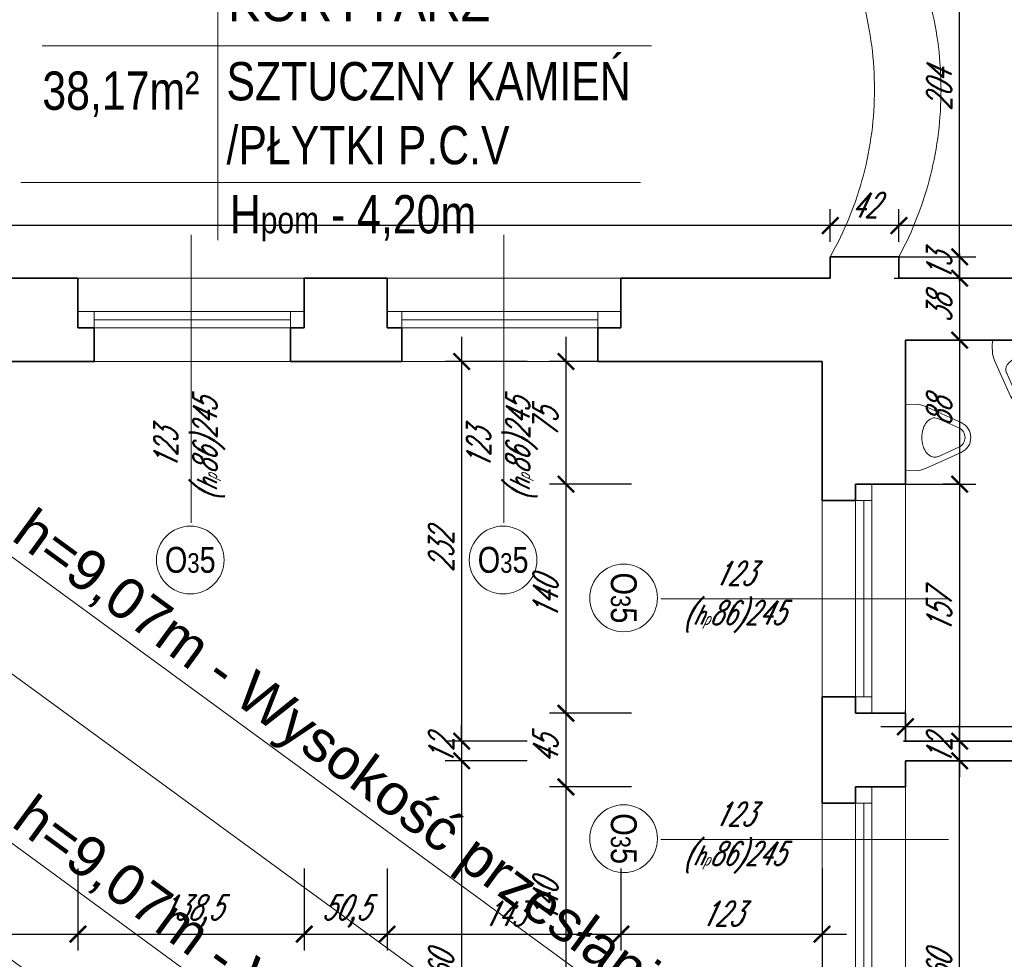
# Model space of a CAD drawing. Header units: millimetres. Extents: x 402 to 79005, y -7782 to 89952.
# Tile 131 of 256: x 26286 to 26888, y 23600 to 24175. Entities that reach past the tile are written whole.
import ezdxf

# ---------------------------------------------------------------- set-up
doc = ezdxf.new("R2010")
doc.units = ezdxf.units.MM
doc.header["$LTSCALE"] = 10
doc.linetypes.add('DASHED', pattern=[19.05, 12.7, -6.35])
doc.layers.get('0').update_dxf_attribs({"lineweight": 0})
doc.layers.get('Defpoints').update_dxf_attribs({"color": 253})
for name, color, linetype, lineweight in [('01 parter - ściany', 253, 'Continuous', 35), ('03-01_okna', 253, 'Continuous', 15), ('04-1_widok', 253, 'Continuous', 5), ('04-2_nad', 253, 'DASHED', 5), ('05-01_wymiary', 253, 'Continuous', 5), ('05-03_opis', 253, 'Continuous', 5), ('07_wyposażenie', 253, 'Continuous', 5), ('0_A_WYMIAROWANIE', 1, 'Continuous', 5)]:
    doc.layers.add(name, color=color, linetype=linetype, lineweight=lineweight)
doc.styles.add('ariel', font='ARIAL.TTF', dxfattribs={"width": 0.8})
doc.styles.add('ariel_wym', font='simplex.shx', dxfattribs={"width": 0.65, "oblique": 25})
doc.styles.get("Standard").update_dxf_attribs({"font": 'arial.ttf'})
doc.dimstyles.new('ariel 50', dxfattribs={"dimtxt": 15, "dimasz": 10, "dimexe": 10, "dimexo": 0, "dimgap": 5, "dimtad": 1, "dimdec": 1, "dimrnd": 0.5, "dimtxsty": 'ariel_wym', "dimblk": 'ARCHTICK', "dimcen": 2.5, "dimdle": 15, "dimazin": 0, "dimtfac": 1, "dimtdec": 1, "dimtix": 1, "dimtmove": 0, "dimatfit": 3, "dimldrblk": 'DOT', "dimfxl": 0, "dimarcsym": 0})
doc.dimstyles.new('ariel 50 wnętrze', dxfattribs={"dimtxt": 15, "dimasz": 10, "dimexe": 10, "dimexo": 0, "dimgap": 5, "dimtad": 1, "dimdec": 1, "dimrnd": 0.5, "dimtxsty": 'ariel_wym', "dimblk": 'ARCHTICK', "dimcen": 2.5, "dimdle": 15, "dimazin": 0, "dimtfac": 1, "dimtdec": 1, "dimtix": 1, "dimtmove": 0, "dimatfit": 3, "dimldrblk": 'DOT', "dimfxl": 0, "dimarcsym": 0})
doc.dimstyles.new('ISO-25', dxfattribs={"dimtxt": 2.5, "dimasz": 2.5, "dimexe": 1.25, "dimexo": 0.625, "dimtad": 1, "dimtxsty": 'Standard', "dimcen": 2.5, "dimadec": 0, "dimazin": 0, "dimtfac": 1, "dimtmove": 0, "dimatfit": 3, "dimfxl": 0, "dimarcsym": 0})

# ---------------------------------------------------------------- blocks, each defined once
blk = doc.blocks.new('_ArchTick')
at = {"color": 0, "linetype": 'ByBlock', "const_width": 0.15}
blk.add_lwpolyline([(-0.5, -0.5), (0.5, 0.5)], dxfattribs=at)
blk = doc.blocks.new('*D2078')
at = {"layer": '05-01_wymiary', "color": 0, "lineweight": -2}
for p, q in [((26620.43, 23980.69), (26620.43, 23875.69)), ((26660.43, 23965.69), (26610.43, 23965.69)), ((26660.43, 23890.69), (26610.43, 23890.69))]:
    blk.add_line(p, q, dxfattribs=at)
at = {"layer": 'Defpoints', "color": 0}
for p in [(26777, 23965.69), (26620.43, 23890.69), (26828, 23890.69)]:
    blk.add_point(p, dxfattribs=at)
at = {"layer": '05-01_wymiary', "color": 0, "lineweight": -2, "xscale": 10, "yscale": 10, "zscale": 10}
for p, rotation in [((26620.43, 23965.69), 90), ((26620.43, 23890.69), 270)]:
    blk.add_blockref('_ArchTick', p, dxfattribs=dict(at, rotation=rotation))
at = {"layer": '05-01_wymiary', "color": 0, "insert": (26607.93, 23928.19), "char_height": 15, "attachment_point": 5, "rotation": 90, "style": 'ariel_wym'}
blk.add_mtext('75', dxfattribs=at)
blk = doc.blocks.new('_Dot')
at = {"color": 0, "linetype": 'ByBlock', "lineweight": -2}
blk.add_line((-0.5, 0), (-1, 0), dxfattribs=at)
at = {"color": 0, "linetype": 'ByBlock', "const_width": 0.5}
blk.add_lwpolyline([(-0.25, 0, 1), (0.25, 0, 1)], format="xyb", close=True, dxfattribs=at)
blk = doc.blocks.new('*D2079')
at = {"layer": '05-01_wymiary', "color": 0, "lineweight": -2}
for p, q in [((26620.43, 23905.69), (26620.43, 23735.69)), ((26660.43, 23890.69), (26610.43, 23890.69)), ((26660.43, 23750.69), (26610.43, 23750.69))]:
    blk.add_line(p, q, dxfattribs=at)
at = {"layer": 'Defpoints', "color": 0}
for p in [(26828, 23890.69), (26620.43, 23750.69), (26828, 23750.69)]:
    blk.add_point(p, dxfattribs=at)
at = {"layer": '05-01_wymiary', "color": 0, "lineweight": -2, "xscale": 10, "yscale": 10, "zscale": 10}
for p, rotation in [((26620.43, 23890.69), 90), ((26620.43, 23750.69), 270)]:
    blk.add_blockref('_ArchTick', p, dxfattribs=dict(at, rotation=rotation))
at = {"layer": '05-01_wymiary', "color": 0, "insert": (26607.93, 23820.69), "char_height": 15, "attachment_point": 5, "rotation": 90, "style": 'ariel_wym'}
blk.add_mtext('140', dxfattribs=at)
blk = doc.blocks.new('*D2080')
at = {"layer": '05-01_wymiary', "color": 0, "lineweight": -2}
for p, q in [((26620.43, 23765.69), (26620.43, 23690.69)), ((26660.43, 23750.69), (26610.43, 23750.69)), ((26660.43, 23705.69), (26610.43, 23705.69))]:
    blk.add_line(p, q, dxfattribs=at)
at = {"layer": 'Defpoints', "color": 0}
for p in [(26828, 23750.69), (26620.43, 23705.69), (26828, 23705.69)]:
    blk.add_point(p, dxfattribs=at)
at = {"layer": '05-01_wymiary', "color": 0, "lineweight": -2, "xscale": 10, "yscale": 10, "zscale": 10}
for p, rotation in [((26620.43, 23750.69), 90), ((26620.43, 23705.69), 270)]:
    blk.add_blockref('_ArchTick', p, dxfattribs=dict(at, rotation=rotation))
at = {"layer": '05-01_wymiary', "color": 0, "insert": (26607.93, 23728.19), "char_height": 15, "attachment_point": 5, "rotation": 90, "style": 'ariel_wym'}
blk.add_mtext('45', dxfattribs=at)
blk = doc.blocks.new('*D2081')
at = {"layer": '05-01_wymiary', "color": 0, "lineweight": -2}
for p, q in [((26620.43, 23720.69), (26620.43, 23550.69)), ((26660.43, 23705.69), (26610.43, 23705.69)), ((26660.43, 23565.69), (26610.43, 23565.69))]:
    blk.add_line(p, q, dxfattribs=at)
at = {"layer": 'Defpoints', "color": 0}
for p in [(26828, 23705.69), (26620.43, 23565.69), (26828, 23565.69)]:
    blk.add_point(p, dxfattribs=at)
at = {"layer": '05-01_wymiary', "color": 0, "lineweight": -2, "xscale": 10, "yscale": 10, "zscale": 10}
for p, rotation in [((26620.43, 23705.69), 90), ((26620.43, 23565.69), 270)]:
    blk.add_blockref('_ArchTick', p, dxfattribs=dict(at, rotation=rotation))
at = {"layer": '05-01_wymiary', "color": 0, "insert": (26607.93, 23635.69), "char_height": 15, "attachment_point": 5, "rotation": 90, "style": 'ariel_wym'}
blk.add_mtext('140', dxfattribs=at)
blk = doc.blocks.new('*D2086')
at = {"layer": '05-01_wymiary', "color": 0, "lineweight": -2}
for p, q in [((26556.63, 23980.69), (26556.63, 23718.69)), ((26596.63, 23965.69), (26546.63, 23965.69)), ((26596.63, 23733.69), (26546.63, 23733.69))]:
    blk.add_line(p, q, dxfattribs=at)
at = {"layer": 'Defpoints', "color": 0}
for p in [(26777, 23965.69), (26556.63, 23733.69), (26828, 23733.69)]:
    blk.add_point(p, dxfattribs=at)
at = {"layer": '05-01_wymiary', "color": 0, "lineweight": -2, "xscale": 10, "yscale": 10, "zscale": 10}
for p, rotation in [((26556.63, 23965.69), 90), ((26556.63, 23733.69), 270)]:
    blk.add_blockref('_ArchTick', p, dxfattribs=dict(at, rotation=rotation))
at = {"layer": '05-01_wymiary', "color": 0, "insert": (26544.13, 23849.69), "char_height": 15, "attachment_point": 5, "rotation": 90, "style": 'ariel_wym'}
blk.add_mtext('232', dxfattribs=at)
blk = doc.blocks.new('*D2087')
at = {"layer": '05-01_wymiary', "color": 0, "lineweight": -2}
for p, q in [((26556.63, 23733.69), (26556.63, 23743.69)), ((26596.63, 23733.69), (26546.63, 23733.69)), ((26556.63, 23733.69), (26556.63, 23721.69)), ((26596.63, 23721.69), (26546.63, 23721.69)), ((26556.63, 23721.69), (26556.63, 23711.69))]:
    blk.add_line(p, q, dxfattribs=at)
at = {"layer": 'Defpoints', "color": 0}
for p in [(26828, 23733.69), (26556.63, 23721.69), (26828, 23721.69)]:
    blk.add_point(p, dxfattribs=at)
at = {"layer": '05-01_wymiary', "color": 0, "lineweight": -2, "xscale": 10, "yscale": 10, "zscale": 10}
for p, rotation in [((26556.63, 23733.69), 270), ((26556.63, 23721.69), 90)]:
    blk.add_blockref('_ArchTick', p, dxfattribs=dict(at, rotation=rotation))
at = {"layer": '05-01_wymiary', "color": 0, "insert": (26544.13, 23727.69), "char_height": 15, "attachment_point": 5, "rotation": 90, "style": 'ariel_wym'}
blk.add_mtext('12', dxfattribs=at)
blk = doc.blocks.new('*D2088')
at = {"layer": '05-01_wymiary', "color": 0, "lineweight": -2}
for p, q in [((26556.63, 23736.69), (26556.63, 23446.69)), ((26596.63, 23721.69), (26546.63, 23721.69)), ((26596.63, 23461.69), (26546.63, 23461.69))]:
    blk.add_line(p, q, dxfattribs=at)
at = {"layer": 'Defpoints', "color": 0}
for p in [(26828, 23721.69), (26556.63, 23461.69), (26828, 23461.69)]:
    blk.add_point(p, dxfattribs=at)
at = {"layer": '05-01_wymiary', "color": 0, "lineweight": -2, "xscale": 10, "yscale": 10, "zscale": 10}
for p, rotation in [((26556.63, 23721.69), 90), ((26556.63, 23461.69), 270)]:
    blk.add_blockref('_ArchTick', p, dxfattribs=dict(at, rotation=rotation))
at = {"layer": '05-01_wymiary', "color": 0, "insert": (26544.13, 23591.69), "char_height": 15, "attachment_point": 5, "rotation": 90, "style": 'ariel_wym'}
blk.add_mtext('260', dxfattribs=at)
blk = doc.blocks.new('*D2165')
at = {"layer": '05-01_wymiary', "color": 0, "lineweight": -2}
for p, q in [((26117, 23655.74), (26117, 23605.74)), ((26322, 23655.74), (26322, 23605.74)), ((26102, 23615.74), (26337, 23615.74))]:
    blk.add_line(p, q, dxfattribs=at)
at = {"layer": 'Defpoints', "color": 0}
for p in [(26117, 24016.69), (26322, 24016.69), (26322, 23615.74)]:
    blk.add_point(p, dxfattribs=at)
at = {"layer": '05-01_wymiary', "color": 0, "lineweight": -2, "xscale": 10, "yscale": 10, "zscale": 10, "rotation": 180}
blk.add_blockref('_ArchTick', (26117, 23615.74), dxfattribs=at)
at = {"layer": '05-01_wymiary', "color": 0, "lineweight": -2, "xscale": 10, "yscale": 10, "zscale": 10}
blk.add_blockref('_ArchTick', (26322, 23615.74), dxfattribs=at)
at = {"layer": '05-01_wymiary', "color": 0, "insert": (26219.5, 23628.24), "char_height": 15, "attachment_point": 5, "style": 'ariel_wym'}
blk.add_mtext('205', dxfattribs=at)
blk = doc.blocks.new('*D2166')
at = {"layer": '05-01_wymiary', "color": 0, "lineweight": -2}
for p, q in [((26322, 23655.74), (26322, 23605.74)), ((26460.4, 23655.74), (26460.4, 23605.74)), ((26307, 23615.74), (26475.4, 23615.74))]:
    blk.add_line(p, q, dxfattribs=at)
at = {"layer": 'Defpoints', "color": 0}
for p in [(26322, 24016.69), (26460.4, 24016.69), (26460.4, 23615.74)]:
    blk.add_point(p, dxfattribs=at)
at = {"layer": '05-01_wymiary', "color": 0, "lineweight": -2, "xscale": 10, "yscale": 10, "zscale": 10, "rotation": 180}
blk.add_blockref('_ArchTick', (26322, 23615.74), dxfattribs=at)
at = {"layer": '05-01_wymiary', "color": 0, "lineweight": -2, "xscale": 10, "yscale": 10, "zscale": 10}
blk.add_blockref('_ArchTick', (26460.4, 23615.74), dxfattribs=at)
at = {"layer": '05-01_wymiary', "color": 0, "insert": (26391.2, 23629.67), "char_height": 15, "attachment_point": 5, "style": 'ariel_wym'}
blk.add_mtext('138,5', dxfattribs=at)
blk = doc.blocks.new('*D2167')
at = {"layer": '05-01_wymiary', "color": 0, "lineweight": -2}
for p, q in [((26460.4, 23655.74), (26460.4, 23605.74)), ((26511, 23655.74), (26511, 23605.74)), ((26445.4, 23615.74), (26526, 23615.74))]:
    blk.add_line(p, q, dxfattribs=at)
at = {"layer": 'Defpoints', "color": 0}
for p in [(26460.4, 24016.69), (26511, 24016.69), (26511, 23615.74)]:
    blk.add_point(p, dxfattribs=at)
at = {"layer": '05-01_wymiary', "color": 0, "lineweight": -2, "xscale": 10, "yscale": 10, "zscale": 10, "rotation": 180}
blk.add_blockref('_ArchTick', (26460.4, 23615.74), dxfattribs=at)
at = {"layer": '05-01_wymiary', "color": 0, "lineweight": -2, "xscale": 10, "yscale": 10, "zscale": 10}
blk.add_blockref('_ArchTick', (26511, 23615.74), dxfattribs=at)
at = {"layer": '05-01_wymiary', "color": 0, "insert": (26485.7, 23629.67), "char_height": 15, "attachment_point": 5, "style": 'ariel_wym'}
blk.add_mtext('50,5', dxfattribs=at)
blk = doc.blocks.new('*D2168')
at = {"layer": '05-01_wymiary', "color": 0, "lineweight": -2}
for p, q in [((26511, 23655.74), (26511, 23605.74)), ((26654, 23655.74), (26654, 23605.74)), ((26496, 23615.74), (26669, 23615.74))]:
    blk.add_line(p, q, dxfattribs=at)
at = {"layer": 'Defpoints', "color": 0}
for p in [(26511, 24016.69), (26654, 24016.69), (26654, 23615.74)]:
    blk.add_point(p, dxfattribs=at)
at = {"layer": '05-01_wymiary', "color": 0, "lineweight": -2, "xscale": 10, "yscale": 10, "zscale": 10, "rotation": 180}
blk.add_blockref('_ArchTick', (26511, 23615.74), dxfattribs=at)
at = {"layer": '05-01_wymiary', "color": 0, "lineweight": -2, "xscale": 10, "yscale": 10, "zscale": 10}
blk.add_blockref('_ArchTick', (26654, 23615.74), dxfattribs=at)
at = {"layer": '05-01_wymiary', "color": 0, "insert": (26582.5, 23628.24), "char_height": 15, "attachment_point": 5, "style": 'ariel_wym'}
blk.add_mtext('143', dxfattribs=at)
blk = doc.blocks.new('*D2169')
at = {"layer": '05-01_wymiary', "color": 0, "lineweight": -2}
for p, q in [((26654, 23655.74), (26654, 23605.74)), ((26777, 23655.74), (26777, 23605.74)), ((26639, 23615.74), (26792, 23615.74))]:
    blk.add_line(p, q, dxfattribs=at)
at = {"layer": 'Defpoints', "color": 0}
for p in [(26654, 24016.69), (26777, 23965.69), (26777, 23615.74)]:
    blk.add_point(p, dxfattribs=at)
at = {"layer": '05-01_wymiary', "color": 0, "lineweight": -2, "xscale": 10, "yscale": 10, "zscale": 10, "rotation": 180}
blk.add_blockref('_ArchTick', (26654, 23615.74), dxfattribs=at)
at = {"layer": '05-01_wymiary', "color": 0, "lineweight": -2, "xscale": 10, "yscale": 10, "zscale": 10}
blk.add_blockref('_ArchTick', (26777, 23615.74), dxfattribs=at)
at = {"layer": '05-01_wymiary', "color": 0, "insert": (26715.5, 23628.24), "char_height": 15, "attachment_point": 5, "style": 'ariel_wym'}
blk.add_mtext('123', dxfattribs=at)
blk = doc.blocks.new('*D2197')
at = {"layer": '05-01_wymiary', "color": 0, "lineweight": -2}
for p, q in [((25732, 23605.74), (25732, 23555.74)), ((26777, 23605.74), (26777, 23555.74)), ((25717, 23565.74), (26792, 23565.74))]:
    blk.add_line(p, q, dxfattribs=at)
at = {"layer": 'Defpoints', "color": 0}
for p in [(25732, 24016.69), (26777, 23965.69), (26777, 23565.74)]:
    blk.add_point(p, dxfattribs=at)
at = {"layer": '05-01_wymiary', "color": 0, "lineweight": -2, "xscale": 10, "yscale": 10, "zscale": 10, "rotation": 180}
blk.add_blockref('_ArchTick', (25732, 23565.74), dxfattribs=at)
at = {"layer": '05-01_wymiary', "color": 0, "lineweight": -2, "xscale": 10, "yscale": 10, "zscale": 10}
blk.add_blockref('_ArchTick', (26777, 23565.74), dxfattribs=at)
at = {"layer": '05-01_wymiary', "color": 0, "insert": (26254.5, 23578.24), "char_height": 15, "attachment_point": 5, "style": 'ariel_wym'}
blk.add_mtext('1045', dxfattribs=at)
blk = doc.blocks.new('*D2198')
at = {"layer": '05-01_wymiary', "color": 0, "lineweight": -2}
for p, q in [((22962.45, 23555.74), (22962.45, 23505.74)), ((26777, 23555.74), (26777, 23505.74)), ((22947.45, 23515.74), (26792, 23515.74))]:
    blk.add_line(p, q, dxfattribs=at)
at = {"layer": 'Defpoints', "color": 0}
for p in [(22962.45, 23965.69), (26777, 23965.69), (26777, 23515.74)]:
    blk.add_point(p, dxfattribs=at)
at = {"layer": '05-01_wymiary', "color": 0, "lineweight": -2, "xscale": 10, "yscale": 10, "zscale": 10, "rotation": 180}
blk.add_blockref('_ArchTick', (22962.45, 23515.74), dxfattribs=at)
at = {"layer": '05-01_wymiary', "color": 0, "lineweight": -2, "xscale": 10, "yscale": 10, "zscale": 10}
blk.add_blockref('_ArchTick', (26777, 23515.74), dxfattribs=at)
at = {"layer": '05-01_wymiary', "color": 0, "insert": (24869.72, 23529.67), "char_height": 15, "attachment_point": 5, "style": 'ariel_wym'}
blk.add_mtext('3814,5', dxfattribs=at)
blk = doc.blocks.new('*D2263')
at = {"layer": '05-01_wymiary', "color": 0, "lineweight": -2}
for p, q in [((26861.15, 24029.69), (26861.15, 24039.69)), ((26821.15, 24029.69), (26871.15, 24029.69)), ((26861.15, 24016.69), (26861.15, 24029.69)), ((26821.15, 24016.69), (26871.15, 24016.69)), ((26861.15, 24016.69), (26861.15, 24006.69))]:
    blk.add_line(p, q, dxfattribs=at)
at = {"layer": 'Defpoints', "color": 0}
for p in [(26771.15, 24029.69), (26861.15, 24029.69), (26771.15, 24016.69)]:
    blk.add_point(p, dxfattribs=at)
at = {"layer": '05-01_wymiary', "color": 0, "lineweight": -2, "xscale": 10, "yscale": 10, "zscale": 10}
for p, rotation in [((26861.15, 24029.69), 270), ((26861.15, 24016.69), 90)]:
    blk.add_blockref('_ArchTick', p, dxfattribs=dict(at, rotation=rotation))
at = {"layer": '05-01_wymiary', "color": 0, "insert": (26848.65, 24023.19), "char_height": 15, "attachment_point": 5, "rotation": 90, "style": 'ariel_wym'}
blk.add_mtext('13', dxfattribs=at)
blk = doc.blocks.new('*D2264')
at = {"layer": '05-01_wymiary', "color": 0, "lineweight": -2}
for p, q in [((26861.15, 24014.69), (26861.15, 24248.69)), ((26821.15, 24233.69), (26871.15, 24233.69)), ((26821.15, 24029.69), (26871.15, 24029.69))]:
    blk.add_line(p, q, dxfattribs=at)
at = {"layer": 'Defpoints', "color": 0}
for p in [(26813.15, 24233.69), (26861.15, 24233.69), (26771.15, 24029.69)]:
    blk.add_point(p, dxfattribs=at)
at = {"layer": '05-01_wymiary', "color": 0, "lineweight": -2, "xscale": 10, "yscale": 10, "zscale": 10}
for p, rotation in [((26861.15, 24233.69), 90), ((26861.15, 24029.69), 270)]:
    blk.add_blockref('_ArchTick', p, dxfattribs=dict(at, rotation=rotation))
at = {"layer": '05-01_wymiary', "color": 0, "insert": (26848.65, 24131.69), "char_height": 15, "attachment_point": 5, "rotation": 90, "style": 'ariel_wym'}
blk.add_mtext('204', dxfattribs=at)
blk = doc.blocks.new('*D2268')
at = {"layer": '05-01_wymiary', "color": 0, "lineweight": -2}
for p, q in [((26861.15, 24031.69), (26861.15, 23963.69)), ((26821.15, 24016.69), (26871.15, 24016.69)), ((26828, 23978.69), (26871.15, 23978.69))]:
    blk.add_line(p, q, dxfattribs=at)
at = {"layer": 'Defpoints', "color": 0}
for p in [(26771.15, 24016.69), (26828, 23978.69), (26861.15, 23978.69)]:
    blk.add_point(p, dxfattribs=at)
at = {"layer": '05-01_wymiary', "color": 0, "lineweight": -2, "xscale": 10, "yscale": 10, "zscale": 10}
for p, rotation in [((26861.15, 24016.69), 90), ((26861.15, 23978.69), 270)]:
    blk.add_blockref('_ArchTick', p, dxfattribs=dict(at, rotation=rotation))
at = {"layer": '05-01_wymiary', "color": 0, "insert": (26848.65, 23997.69), "char_height": 15, "attachment_point": 5, "rotation": 90, "style": 'ariel_wym'}
blk.add_mtext('38', dxfattribs=at)
blk = doc.blocks.new('*D2269')
at = {"layer": '05-01_wymiary', "color": 0, "lineweight": -2}
for p, q in [((26861.15, 23993.69), (26861.15, 23875.69)), ((26828, 23978.69), (26871.15, 23978.69)), ((26821.15, 23890.69), (26871.15, 23890.69))]:
    blk.add_line(p, q, dxfattribs=at)
at = {"layer": 'Defpoints', "color": 0}
for p in [(26828, 23978.69), (26817.15, 23890.69), (26861.15, 23890.69)]:
    blk.add_point(p, dxfattribs=at)
at = {"layer": '05-01_wymiary', "color": 0, "lineweight": -2, "xscale": 10, "yscale": 10, "zscale": 10}
for p, rotation in [((26861.15, 23978.69), 90), ((26861.15, 23890.69), 270)]:
    blk.add_blockref('_ArchTick', p, dxfattribs=dict(at, rotation=rotation))
at = {"layer": '05-01_wymiary', "color": 0, "insert": (26848.65, 23934.69), "char_height": 15, "attachment_point": 5, "rotation": 90, "style": 'ariel_wym'}
blk.add_mtext('88', dxfattribs=at)
blk = doc.blocks.new('*D2299')
at = {"layer": '05-01_wymiary', "color": 0, "lineweight": -2}
for p, q in [((26824, 24038.78), (26824, 24058.78)), ((27428, 24038.78), (27428, 24058.78)), ((27443, 24048.78), (26809, 24048.78))]:
    blk.add_line(p, q, dxfattribs=at)
at = {"layer": 'Defpoints', "color": 0}
for p in [(26824, 24048.78), (26824, 24029.69), (27428, 24029.69)]:
    blk.add_point(p, dxfattribs=at)
at = {"layer": '05-01_wymiary', "color": 0, "lineweight": -2, "xscale": 10, "yscale": 10, "zscale": 10, "rotation": 180}
blk.add_blockref('_ArchTick', (26824, 24048.78), dxfattribs=at)
at = {"layer": '05-01_wymiary', "color": 0, "lineweight": -2, "xscale": 10, "yscale": 10, "zscale": 10}
blk.add_blockref('_ArchTick', (27428, 24048.78), dxfattribs=at)
at = {"layer": '05-01_wymiary', "color": 0, "insert": (27126, 24061.28), "char_height": 15, "attachment_point": 5, "style": 'ariel_wym'}
blk.add_mtext('604', dxfattribs=at)
blk = doc.blocks.new('*D2300')
at = {"layer": '05-01_wymiary', "color": 0, "lineweight": -2}
for p, q in [((26782, 24038.78), (26782, 24058.78)), ((26824, 24038.78), (26824, 24058.78)), ((26839, 24048.78), (26767, 24048.78))]:
    blk.add_line(p, q, dxfattribs=at)
at = {"layer": 'Defpoints', "color": 0}
for p in [(26782, 24048.78), (26782, 24029.69), (26824, 24029.69)]:
    blk.add_point(p, dxfattribs=at)
at = {"layer": '05-01_wymiary', "color": 0, "lineweight": -2, "xscale": 10, "yscale": 10, "zscale": 10, "rotation": 180}
blk.add_blockref('_ArchTick', (26782, 24048.78), dxfattribs=at)
at = {"layer": '05-01_wymiary', "color": 0, "lineweight": -2, "xscale": 10, "yscale": 10, "zscale": 10}
blk.add_blockref('_ArchTick', (26824, 24048.78), dxfattribs=at)
at = {"layer": '05-01_wymiary', "color": 0, "insert": (26803, 24061.28), "char_height": 15, "attachment_point": 5, "style": 'ariel_wym'}
blk.add_mtext('42', dxfattribs=at)
blk = doc.blocks.new('*D2301')
at = {"layer": '05-01_wymiary', "color": 0, "lineweight": -2}
for p, q in [((25732, 24038.78), (25732, 24058.78)), ((26782, 24038.78), (26782, 24058.78)), ((26797, 24048.78), (25717, 24048.78))]:
    blk.add_line(p, q, dxfattribs=at)
at = {"layer": 'Defpoints', "color": 0}
for p in [(25732, 24048.78), (26782, 24029.69), (25732, 24016.69)]:
    blk.add_point(p, dxfattribs=at)
at = {"layer": '05-01_wymiary', "color": 0, "lineweight": -2, "xscale": 10, "yscale": 10, "zscale": 10, "rotation": 180}
blk.add_blockref('_ArchTick', (25732, 24048.78), dxfattribs=at)
at = {"layer": '05-01_wymiary', "color": 0, "lineweight": -2, "xscale": 10, "yscale": 10, "zscale": 10}
blk.add_blockref('_ArchTick', (26782, 24048.78), dxfattribs=at)
at = {"layer": '05-01_wymiary', "color": 0, "insert": (26257, 24061.28), "char_height": 15, "attachment_point": 5, "style": 'ariel_wym'}
blk.add_mtext('1050', dxfattribs=at)
blk = doc.blocks.new('*D1848')
at = {"layer": '05-01_wymiary', "color": 0, "lineweight": -2}
for p, q in [((26828, 23733.69), (26828, 23752.44)), ((27428, 23733.69), (27428, 23752.44)), ((27443, 23742.44), (26813, 23742.44))]:
    blk.add_line(p, q, dxfattribs=at)
at = {"layer": 'Defpoints', "color": 0}
for p in [(26828, 23742.44), (26828, 23733.69), (27428, 23733.69)]:
    blk.add_point(p, dxfattribs=at)
at = {"layer": '05-01_wymiary', "color": 0, "lineweight": -2, "xscale": 10, "yscale": 10, "zscale": 10, "rotation": 180}
blk.add_blockref('_ArchTick', (26828, 23742.44), dxfattribs=at)
at = {"layer": '05-01_wymiary', "color": 0, "lineweight": -2, "xscale": 10, "yscale": 10, "zscale": 10}
blk.add_blockref('_ArchTick', (27428, 23742.44), dxfattribs=at)
at = {"layer": '05-01_wymiary', "color": 0, "insert": (27128, 23754.94), "char_height": 15, "attachment_point": 5, "style": 'ariel_wym'}
blk.add_mtext('600', dxfattribs=at)
blk = doc.blocks.new('*D2047')
at = {"layer": '05-01_wymiary', "color": 0, "lineweight": -2}
for p, q in [((26861.15, 23905.69), (26861.15, 23718.69)), ((26861.15, 23890.69), (26851.15, 23890.69)), ((26861.15, 23733.69), (26851.15, 23733.69))]:
    blk.add_line(p, q, dxfattribs=at)
at = {"layer": 'Defpoints', "color": 0}
for p in [(26861.15, 23890.69), (26861.15, 23733.69), (26861.15, 23733.69)]:
    blk.add_point(p, dxfattribs=at)
at = {"layer": '05-01_wymiary', "color": 0, "lineweight": -2, "xscale": 10, "yscale": 10, "zscale": 10}
for p, rotation in [((26861.15, 23890.69), 90), ((26861.15, 23733.69), 270)]:
    blk.add_blockref('_ArchTick', p, dxfattribs=dict(at, rotation=rotation))
at = {"layer": '05-01_wymiary', "color": 0, "insert": (26848.65, 23812.19), "char_height": 15, "attachment_point": 5, "rotation": 90, "style": 'ariel_wym'}
blk.add_mtext('157', dxfattribs=at)
blk = doc.blocks.new('*D2051')
at = {"layer": '05-01_wymiary', "color": 0, "lineweight": -2}
for p, q in [((26861.15, 23446.69), (26861.15, 23736.69)), ((26861.15, 23721.69), (26851.15, 23721.69)), ((26861.15, 23461.69), (26851.15, 23461.69))]:
    blk.add_line(p, q, dxfattribs=at)
at = {"layer": 'Defpoints', "color": 0}
for p in [(26861.15, 23721.69), (26861.15, 23721.69), (26861.15, 23461.69)]:
    blk.add_point(p, dxfattribs=at)
at = {"layer": '05-01_wymiary', "color": 0, "lineweight": -2, "xscale": 10, "yscale": 10, "zscale": 10}
for p, rotation in [((26861.15, 23721.69), 90), ((26861.15, 23461.69), 270)]:
    blk.add_blockref('_ArchTick', p, dxfattribs=dict(at, rotation=rotation))
at = {"layer": '05-01_wymiary', "color": 0, "insert": (26848.65, 23591.69), "char_height": 15, "attachment_point": 5, "rotation": 90, "style": 'ariel_wym'}
blk.add_mtext('260', dxfattribs=at)
blk = doc.blocks.new('*D2052')
at = {"layer": '05-01_wymiary', "color": 0, "lineweight": -2}
for p, q in [((26861.15, 23733.69), (26861.15, 23743.69)), ((26862, 23733.69), (26851.15, 23733.69)), ((26861.15, 23721.69), (26861.15, 23733.69)), ((26861.15, 23721.69), (26851.15, 23721.69)), ((26861.15, 23721.69), (26861.15, 23711.69))]:
    blk.add_line(p, q, dxfattribs=at)
at = {"layer": 'Defpoints', "color": 0}
for p in [(26861.15, 23733.69), (26862, 23733.69), (26861.15, 23721.69)]:
    blk.add_point(p, dxfattribs=at)
at = {"layer": '05-01_wymiary', "color": 0, "lineweight": -2, "xscale": 10, "yscale": 10, "zscale": 10}
for p, rotation in [((26861.15, 23733.69), 270), ((26861.15, 23721.69), 90)]:
    blk.add_blockref('_ArchTick', p, dxfattribs=dict(at, rotation=rotation))
at = {"layer": '05-01_wymiary', "color": 0, "insert": (26848.65, 23727.69), "char_height": 15, "attachment_point": 5, "rotation": 90, "style": 'ariel_wym'}
blk.add_mtext('12', dxfattribs=at)
blk = doc.blocks.new('pisuar')
at = {"layer": '07_wyposażenie', "ltscale": 2}
for p, q in [((-0.39, -2.71), (0, 0)), ((0, 0), (40, 0)), ((40.38, -3.12), (40, 0)), ((-0.23, -8.54), (-0.39, -2.71)), ((40.23, -8.54), (40.39, -2.71)), ((1.07, -12.37), (-0.23, -8.54)), ((40.23, -8.54), (38.93, -12.37)), ((38.93, -12.37), (40.23, -8.54)), ((10.89, -34.11), (1.07, -12.37)), ((38.93, -12.37), (29.11, -34.11)), ((14.12, -32.66), (8.28, -19.72)), ((31.72, -19.72), (25.88, -32.66))]:
    blk.add_line(p, q, dxfattribs=at)
for centre, radius, start, end in [((18.65, -23.04), 12.86, 105.43708, 123.69007), ((20, -27.94), 17.94, 90, 105.43708), ((20, -27.94), 17.94, 74.56292, 90), ((21.35, -23.04), 12.86, 56.30993, 74.56292), ((13.45, -18), 5.45, 148.14647, 180), ((13.45, -18), 5.45, 180, 203.60962), ((16.59, -19.95), 9.14, 123.69007, 148.14647), ((23.41, -19.95), 9.14, 31.85353, 56.30993), ((26.55, -18), 5.45, 0, 31.85353), ((26.55, -18), 5.45, 341.60638, 0), ((20, -30), 10, 204.29519, 270), ((20, -30), 6.45, 204.29519, 270), ((20, -30), 6.45, 270, 335.70481), ((20, -30), 10, 270, 335.70481)]:
    blk.add_arc(centre, radius, start, end, dxfattribs=at)
blk = doc.blocks.new('*D4584')
at = {"layer": '0_A_WYMIAROWANIE', "color": 0, "lineweight": -2}
for p, q in [((28795.64, 22763.63), (28795.64, 22803.69)), ((28798.14, 22802.44), (29693.14, 22802.44)), ((29695.64, 22763.63), (29695.64, 22803.69))]:
    blk.add_line(p, q, dxfattribs=at)
at = {"layer": '0_A_WYMIAROWANIE', "color": 0}
for points in [[(28798.14, 22802.85), (28798.14, 22802.02), (28795.64, 22802.44)], [(29693.14, 22802.02), (29693.14, 22802.85), (29695.64, 22802.44)]]:
    blk.add_solid(points, dxfattribs=at)
at = {"layer": 'Defpoints', "color": 0}
for p in [(29695.64, 22802.44), (28795.64, 22763.01), (29695.64, 22763.01)]:
    blk.add_point(p, dxfattribs=at)
at = {"layer": '0_A_WYMIAROWANIE', "color": 0, "lineweight": 9, "insert": (29245.64, 22819.31), "char_height": 25, "attachment_point": 5}
blk.add_mtext('h=9,07m - Wysokość przesłaniania.', dxfattribs=at)
blk = doc.blocks.new('zw$6F80')
at = {"layer": '0_A_WYMIAROWANIE', "lineweight": 9}
blk.add_lwpolyline([(-900, 0), (0, 0)], dxfattribs=at)
dim = blk.add_linear_dim(base=(0, 57.719), p1=(-900, 18.289), p2=(0, 18.289), text='h=9,07m - Wysokość przesłaniania.', dimstyle='ISO-25', override={"dimtxt": 25, "dimtxsty": 'Standard'}, dxfattribs=at)
dim.commit()
dim.dimension.update_dxf_attribs({"geometry": '*D4584', "text_midpoint": (-450, 74.587), "insert": (-29695.641, -22744.718)})

msp = doc.modelspace()

# ---------------------------------------------------------------- linework, layer by layer
at = {"layer": '01 parter - ściany'}
for p, q in [((26781.997, 24029.689), (26781.997, 24016.689)), ((26781.997, 24029.689), (26823.997, 24029.689)), ((26823.997, 24016.689), (26823.997, 24029.689)), ((26321.997, 24016.689), (26193.997, 24016.689)), ((26321.997, 24016.689), (26321.997, 23986.189)), ((26510.997, 24016.689), (26460.397, 24016.689)), ((26460.397, 24016.689), (26460.397, 23986.189)), ((26510.997, 24016.689), (26510.997, 23986.189)), ((26781.997, 24016.689), (26653.997, 24016.689)), ((26653.997, 24016.689), (26653.997, 23986.189)), ((26827.997, 24016.689), (26823.997, 24016.689)), ((27427.997, 24016.689), (26827.997, 24016.689)), ((26827.997, 23978.689), (26827.997, 23890.689)), ((26934.873, 23978.689), (26827.997, 23978.689)), ((26193.997, 23965.689), (26321.997, 23965.689)), ((26460.397, 23965.689), (26510.997, 23965.689)), ((26653.997, 23965.689), (26776.997, 23965.689)), ((26776.997, 23965.689), (26776.997, 23890.689)), ((26797.497, 23890.689), (26827.997, 23890.689)), ((26776.997, 23750.689), (26776.997, 23705.689)), ((26797.497, 23750.689), (26827.997, 23750.689)), ((26827.997, 23750.689), (26827.997, 23733.689)), ((27301.728, 23733.689), (26826.747, 23733.689)), ((27427.997, 23721.689), (26827.997, 23721.689)), ((26827.997, 23721.689), (26827.997, 23705.689)), ((26797.497, 23705.689), (26827.997, 23705.689))]:
    msp.add_line(p, q, dxfattribs=at)
for points in [[(26321.997, 23986.189), (26331.997, 23986.189), (26331.997, 23965.689), (26321.997, 23965.689)], [(26460.397, 23986.189), (26451.997, 23986.189), (26451.997, 23965.689), (26463.297, 23965.689)], [(26510.997, 23986.189), (26519.997, 23986.189), (26519.997, 23965.689), (26509.997, 23965.689)], [(26653.997, 23986.189), (26639.997, 23986.189), (26639.997, 23965.689), (26653.997, 23965.689)], [(26797.497, 23890.689), (26797.497, 23880.689), (26776.997, 23880.689), (26776.997, 23890.689)], [(26797.497, 23750.689), (26797.497, 23760.689), (26776.997, 23760.689), (26776.997, 23750.689)], [(26797.497, 23705.689), (26797.497, 23695.689), (26776.997, 23695.689), (26776.997, 23705.689)]]:
    msp.add_lwpolyline(points, dxfattribs=at)
at = {"layer": '03-01_okna', "linetype": 'Continuous', "lineweight": 0}
for p, q in [((26321.997, 23996.189), (26460.397, 23996.189)), ((26331.997, 23986.189), (26331.997, 23996.189)), ((26451.997, 23986.189), (26451.997, 23996.189)), ((26510.997, 23996.189), (26653.997, 23996.189)), ((26519.997, 23986.189), (26519.997, 23996.189)), ((26639.997, 23986.189), (26639.997, 23996.189)), ((26331.997, 23991.189), (26451.997, 23991.189)), ((26519.997, 23991.189), (26639.997, 23991.189)), ((26321.997, 23986.189), (26460.397, 23986.189)), ((26321.997, 23986.189), (26331.997, 23986.189)), ((26460.397, 23986.189), (26451.997, 23986.189)), ((26510.997, 23986.189), (26653.997, 23986.189)), ((26510.997, 23986.189), (26519.997, 23986.189)), ((26653.997, 23986.189), (26639.997, 23986.189)), ((26321.997, 23965.689), (26460.397, 23965.689)), ((26510.997, 23965.689), (26653.997, 23965.689)), ((26776.997, 23750.689), (26776.997, 23890.689)), ((26797.497, 23750.689), (26797.497, 23890.689)), ((26807.497, 23750.689), (26807.497, 23890.689)), ((26807.497, 23890.689), (26807.497, 23880.689)), ((26807.497, 23880.689), (26797.497, 23880.689)), ((26802.497, 23760.689), (26802.497, 23880.689)), ((26807.497, 23760.689), (26797.497, 23760.689)), ((26807.497, 23750.689), (26807.497, 23760.689)), ((26776.997, 23565.689), (26776.997, 23705.689)), ((26797.497, 23565.689), (26797.497, 23705.689)), ((26807.497, 23565.689), (26807.497, 23705.689)), ((26807.497, 23705.689), (26807.497, 23695.689)), ((26807.497, 23695.689), (26797.497, 23695.689)), ((26802.497, 23575.689), (26802.497, 23695.689))]:
    msp.add_line(p, q, dxfattribs=at)
at = {"layer": '04-1_widok'}
for p, q in [((26321.997, 24016.689), (26460.397, 24016.689)), ((26510.997, 24016.689), (26653.997, 24016.689)), ((26827.997, 23890.689), (26827.997, 23750.689)), ((26827.997, 23565.689), (26827.997, 23705.689))]:
    msp.add_line(p, q, dxfattribs=at)
at = {"layer": '04-2_nad', "ltscale": 2}
for centre, radius, start, end in [((26601.603, 24132.181), 207.477, 330.39677, 29.596413), ((26635.035, 24131.689), 214.734, 331.640281, 28.359719)]:
    msp.add_arc(centre, radius, start, end, dxfattribs=at)
at = {"layer": '05-03_opis'}
for p, q in [((26407.64, 24218.627), (26407.64, 24039.809)), ((26300.209, 24158.634), (26672.732, 24158.634)), ((26286.992, 24075.17), (26665.908, 24075.17))]:
    msp.add_line(p, q, dxfattribs=at)
at = {"layer": '05-03_opis', "lineweight": 0}
for p, q in [((26391.197, 24043.073), (26391.197, 23867.056)), ((26582.497, 24043.073), (26582.497, 23867.056)), ((26854.382, 23820.689), (26678.365, 23820.689)), ((26854.382, 23673.553), (26678.365, 23673.553))]:
    msp.add_line(p, q, dxfattribs=at)
for centre in [(26390.697, 23844.367), (26581.997, 23844.367), (26655.675, 23821.189), (26655.675, 23674.053)]:
    msp.add_circle(centre, 20.689, dxfattribs=at)
at = {"layer": '07_wyposażenie', "ltscale": 2}
for p, q in [((26830.708, 23939.603), (26827.997, 23939.214)), ((26827.997, 23899.214), (26827.997, 23939.214)), ((26836.537, 23939.443), (26830.708, 23939.603)), ((26836.537, 23939.443), (26840.365, 23938.145)), ((26840.365, 23938.145), (26836.537, 23939.443)), ((26840.365, 23938.145), (26862.112, 23928.328)), ((26847.716, 23930.935), (26860.653, 23925.096)), ((26862.112, 23910.099), (26840.365, 23900.282)), ((26860.653, 23913.332), (26847.716, 23907.492)), ((26830.708, 23898.824), (26827.997, 23899.214)), ((26836.537, 23898.984), (26830.708, 23898.824)), ((26840.365, 23900.282), (26836.537, 23898.984))]:
    msp.add_line(p, q, dxfattribs=at)
for centre, radius, start, end in [((26851.042, 23920.565), 12.861, 146.309932, 164.562915), ((26847.948, 23922.627), 9.143, 121.853525, 146.309932), ((26845.997, 23925.766), 5.447, 90, 121.853525), ((26845.997, 23925.766), 5.447, 71.606376, 90), ((26857.997, 23919.214), 10, 0, 65.704811), ((26855.935, 23919.214), 17.938, 164.562915, 180), ((26857.997, 23919.214), 6.454, 0, 65.704811), ((26855.935, 23919.214), 17.938, 180, 195.437085), ((26851.042, 23917.862), 12.861, 195.437085, 213.690068), ((26857.997, 23919.214), 6.454, 294.295189, 0), ((26857.997, 23919.214), 10, 294.295189, 0), ((26847.948, 23915.8), 9.143, 213.690068, 238.146475), ((26845.997, 23912.661), 5.447, 238.146475, 270), ((26845.997, 23912.661), 5.447, 270, 293.609625)]:
    msp.add_arc(centre, radius, start, end, dxfattribs=at)

# ---------------------------------------------------------------- block references
at = {"layer": '01 parter - ściany'}
msp.add_blockref('pisuar', (26881.435, 23978.689), dxfattribs=at)
at = {"layer": '0_A_WYMIAROWANIE', "lineweight": 9, "rotation": 323.8588009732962}
for p in [(26827.997, 23375.689), (26827.997, 23200.689)]:
    msp.add_blockref('zw$6F80', p, dxfattribs=at)

# ---------------------------------------------------------------- texts
at = {"layer": '05-03_opis', "char_height": 23.4234, "style": 'ariel'}
for s, insert, width, attachment_point in [('\\W0.9;{\\fArial|b0|i0|c238|p34;KORYTARZ}', (26413.745, 24185.222), 356.6375, 4), ('{\\fArial|b0|i0|c238|p34;SZTUCZNY KAMIEŃ /PŁYTKI P.C.V}', (26412.831, 24117.302), 322.789, 4), ('{\\fArial|b0|i0|c238|p34;38,17m²}', (26348.245, 24129.054), 108.9126, 5), ('{\\fArial|b0|i0|c238|p34; H\\H0.7x;pom\\H1.429x; - 4,20m}', (26407.64, 24053.226), 322.789, 4)]:
    msp.add_mtext(s, dxfattribs=dict(at, insert=insert, width=width, attachment_point=attachment_point))
at = {"layer": '05-03_opis', "lineweight": 0, "attachment_point": 5}
for s, insert, char_height, width, rotation, style in [('123\\P({\\H0.8333x;h\\H0.6x;p}86)245', (26390.127, 23911.939), 14.4, 62.66128, 90, 'ariel_wym'), ('123\\P({\\H0.8333x;h\\H0.6x;p}86)245', (26581.427, 23911.939), 14.4, 62.66128, 90, 'ariel_wym'), ('O{\\H0.7576x;3}5', (26655.675, 23821.189), 15.84, 75.19353, 270, 'ariel'), ('O{\\H0.7576x;3}5', (26655.675, 23674.053), 15.84, 75.19353, 270, 'ariel')]:
    msp.add_mtext(s, dxfattribs=dict(at, insert=insert, char_height=char_height, width=width, rotation=rotation, style=style))
for s, insert, char_height, width, style in [('O{\\H0.7576x;3}5', (26390.697, 23844.367), 15.84, 75.19353, 'ariel'), ('O{\\H0.7576x;3}5', (26581.997, 23844.367), 15.84, 75.19353, 'ariel'), ('123\\P({\\H0.8333x;h\\H0.6x;p}86)245', (26723.247, 23821.759), 14.4, 62.66128, 'ariel_wym'), ('123\\P({\\H0.8333x;h\\H0.6x;p}86)245', (26723.247, 23674.624), 14.4, 62.66128, 'ariel_wym')]:
    msp.add_mtext(s, dxfattribs=dict(at, insert=insert, char_height=char_height, width=width, style=style))

# ---------------------------------------------------------------- dimensions: what is measured, and where the dimension line sits
at = {"layer": '05-01_wymiary'}
for base, p1, p2, picture, middle in [((26861.153, 24233.689), (26771.152, 24029.689), (26813.152, 24233.689), '*D2264', (26848.653, 24131.689)), ((26861.153, 23978.689), (26771.152, 24016.689), (26827.997, 23978.689), '*D2268', (26848.653, 23997.689)), ((26861.153, 23890.689), (26827.997, 23978.689), (26817.152, 23890.689), '*D2269', (26848.653, 23934.689)), ((26620.433, 23750.689), (26827.997, 23890.689), (26827.997, 23750.689), '*D2079', (26607.933, 23820.689)), ((26620.433, 23705.689), (26827.997, 23750.689), (26827.997, 23705.689), '*D2080', (26607.933, 23728.189)), ((26556.627, 23721.689), (26827.997, 23733.689), (26827.997, 23721.689), '*D2087', (26544.127, 23727.689)), ((26556.627, 23461.689), (26827.997, 23721.689), (26827.997, 23461.689), '*D2088', (26544.127, 23591.689)), ((26620.433, 23565.689), (26827.997, 23705.689), (26827.997, 23565.689), '*D2081', (26607.933, 23635.689))]:
    dim = msp.add_linear_dim(base=base, p1=p1, p2=p2, angle=90, dimstyle='ariel 50', override={"dimtmove": 1}, dxfattribs=at)
    dim.commit()
    dim.dimension.update_dxf_attribs({"geometry": picture, "text_midpoint": middle})
for base, p1, p2, dimstyle, picture, middle in [((25731.997, 24048.784), (26781.997, 24029.689), (25731.997, 24016.689), 'ariel 50 wnętrze', '*D2301', (26256.997, 24061.284)), ((26781.997, 24048.784), (26823.997, 24029.689), (26781.997, 24029.689), 'ariel 50 wnętrze', '*D2300', (26802.997, 24061.284)), ((26823.997, 24048.784), (27427.997, 24029.689), (26823.997, 24029.689), 'ariel 50 wnętrze', '*D2299', (27125.997, 24061.284)), ((26776.997, 23565.741), (25731.997, 24016.689), (26776.997, 23965.689), 'ariel 50', '*D2197', (26254.497, 23578.241)), ((26321.997, 23615.741), (26116.997, 24016.689), (26321.997, 24016.689), 'ariel 50', '*D2165', (26219.497, 23628.241)), ((26460.397, 23615.741), (26321.997, 24016.689), (26460.397, 24016.689), 'ariel 50', '*D2166', (26391.197, 23629.67)), ((26510.997, 23615.741), (26460.397, 24016.689), (26510.997, 24016.689), 'ariel 50', '*D2167', (26485.697, 23629.67)), ((26653.997, 23615.741), (26510.997, 24016.689), (26653.997, 24016.689), 'ariel 50', '*D2168', (26582.497, 23628.241)), ((26776.997, 23615.741), (26653.997, 24016.689), (26776.997, 23965.689), 'ariel 50', '*D2169', (26715.497, 23628.241)), ((26827.997, 23742.437), (27427.997, 23733.689), (26827.997, 23733.689), 'ariel 50 wnętrze', '*D1848', (27127.997, 23754.937))]:
    dim = msp.add_linear_dim(base=base, p1=p1, p2=p2, dimstyle=dimstyle, override={"dimtmove": 1}, dxfattribs=at)
    dim.commit()
    dim.dimension.update_dxf_attribs({"geometry": picture, "text_midpoint": middle})
for base, p1, p2, dimstyle, picture, middle in [((26861.153, 24029.689), (26771.152, 24016.689), (26771.152, 24029.689), 'ariel 50', '*D2263', (26848.653, 24023.189)), ((26556.627, 23733.689), (26776.997, 23965.689), (26827.997, 23733.689), 'ariel 50', '*D2086', (26544.127, 23849.689)), ((26620.433, 23890.689), (26776.997, 23965.689), (26827.997, 23890.689), 'ariel 50', '*D2078', (26607.933, 23928.189)), ((26861.153, 23733.689), (26861.153, 23890.689), (26861.153, 23733.689), 'ariel 50 wnętrze', '*D2047', (26848.653, 23812.189)), ((26861.153, 23733.689), (26861.153, 23721.689), (26861.998, 23733.689), 'ariel 50 wnętrze', '*D2052', (26848.653, 23727.689)), ((26861.153, 23721.689), (26861.153, 23461.689), (26861.153, 23721.689), 'ariel 50 wnętrze', '*D2051', (26848.653, 23591.689))]:
    dim = msp.add_linear_dim(base=base, p1=p1, p2=p2, angle=90, dimstyle=dimstyle, dxfattribs=at)
    dim.commit()
    dim.dimension.update_dxf_attribs({"geometry": picture, "text_midpoint": middle})
dim = msp.add_linear_dim(base=(26776.997, 23515.741), p1=(22962.446, 23965.689), p2=(26776.997, 23965.689), dimstyle='ariel 50', dxfattribs=at)
dim.commit()
dim.dimension.update_dxf_attribs({"geometry": '*D2198', "text_midpoint": (24869.722, 23529.67)})

doc.saveas('drawing.dxf')
